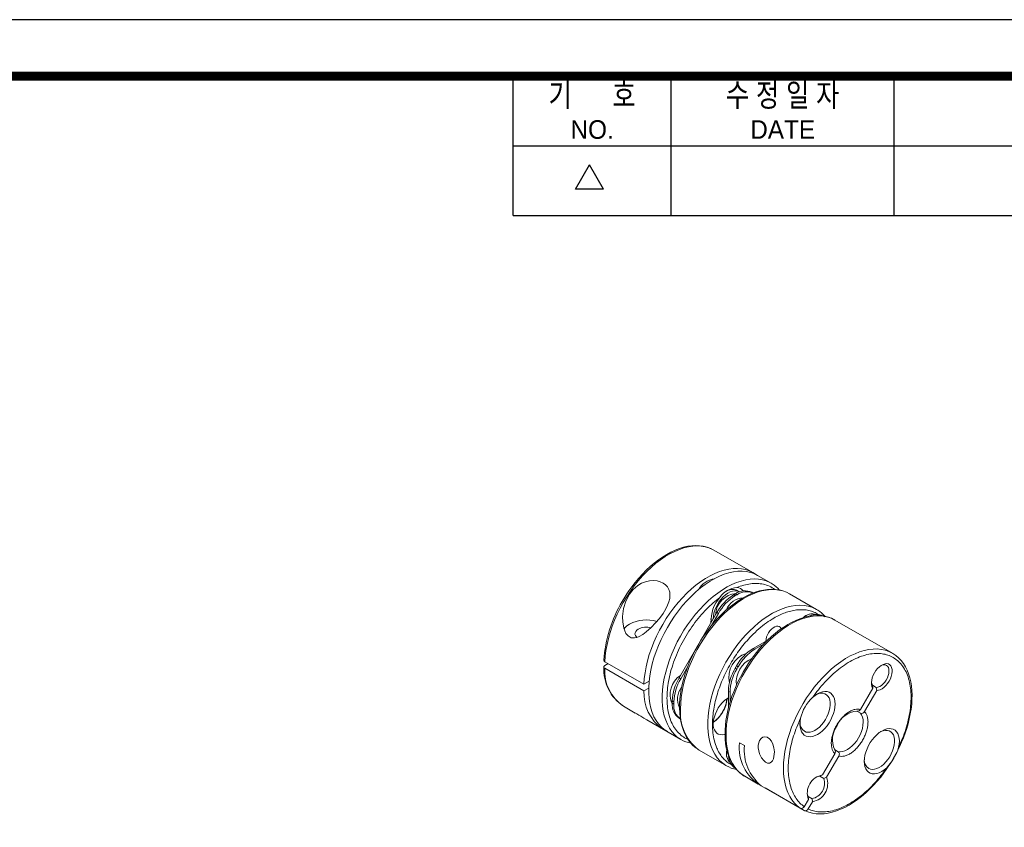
# Model space of a CAD drawing. Header units: millimetres. Extents: x 0 to 297, y 0 to 210.
# Tile 4 of 5: x 149 to 236, y 138 to 210. Entities that reach past the tile are written whole.
import ezdxf
from ezdxf.enums import TextEntityAlignment as Align

# ---------------------------------------------------------------- set-up
doc = ezdxf.new("R2010")
doc.units = ezdxf.units.MM
doc.header["$LTSCALE"] = 5
doc.layers.get('0').update_dxf_attribs({"linetype": 'CONTINUOUS'})
doc.layers.add('D', color=7, linetype='CONTINUOUS')
doc.styles.get("Standard").update_dxf_attribs({"font": 'Gulim.ttf', "width": 0.8, "height": 3})

msp = doc.modelspace()

# ---------------------------------------------------------------- linework, layer by layer
for p, q in [((192.7139, 192.6407), (192.7139, 205)), ((206.7211, 192.6407), (206.7211, 205)), ((226.4959, 192.6407), (226.4959, 205)), ((192.7139, 198.8204), (291.588, 198.8204)), ((198.2565, 194.9765), (199.4924, 197.1172)), ((200.7283, 194.9765), (199.4924, 197.1172)), ((200.7283, 194.9765), (198.2565, 194.9765)), ((192.7139, 192.6407), (291.588, 192.6407))]:
    msp.add_line(p, q)
at = {"color": 7, "linetype": 'Continuous', "lineweight": 15}
for p, q in [((210.495, 162.9737), (210.4433, 163.0027)), ((213.9601, 160.9733), (210.495, 162.9737)), ((213.9376, 160.9342), (213.9601, 160.9733)), ((214.3844, 160.7283), (213.9601, 160.9733)), ((215.5862, 160.0346), (214.3844, 160.7283)), ((215.5862, 160.0346), (215.6857, 159.9742)), ((212.2374, 158.9929), (212.3788, 158.9112)), ((212.4205, 159.0986), (212.562, 159.0169)), ((212.7485, 159.2835), (212.5364, 159.406)), ((213.9987, 159.1616), (213.8853, 159.227)), ((219.6167, 157.7078), (217.2125, 159.0957)), ((207.4353, 151.6498), (210.7726, 157.4301)), ((210.914, 157.3485), (210.2913, 156.27)), ((210.7726, 157.4301), (210.914, 157.3485)), ((219.6167, 157.7078), (219.7163, 157.6474)), ((220.1942, 157.1423), (220.2274, 157.1231)), ((226.3342, 153.8299), (221.2433, 156.7688)), ((213.9996, 154.2552), (215.2801, 154.9944)), ((214.9081, 154.6163), (214.1411, 154.1736)), ((214.1411, 154.1736), (213.9996, 154.2552)), ((200.8439, 153.0685), (204.3087, 151.0683)), ((200.8441, 152.742), (201.1268, 152.9052)), ((204.3087, 150.4968), (200.8439, 152.497)), ((208.2002, 152.6479), (207.5767, 151.5681)), ((212.3952, 152.4905), (212.5367, 152.4089)), ((212.5248, 152.7148), (212.6662, 152.6332)), ((204.3087, 151.0683), (204.7676, 151.3332)), ((207.5767, 151.5681), (207.4353, 151.6498)), ((204.7303, 150.7402), (204.3087, 150.4968)), ((211.7986, 150.4429), (211.94, 150.3613)), ((211.7986, 148.9572), (211.7986, 150.4429)), ((211.94, 150.3613), (211.94, 149.4709)), ((223.5083, 148.8487), (224.5957, 150.7322)), ((224.9457, 150.5301), (223.8583, 148.6466)), ((224.5588, 150.995), (224.5957, 150.7322)), ((224.5588, 150.995), (224.9088, 150.7928)), ((224.9088, 150.7928), (224.9457, 150.5301)), ((206.8143, 149.5998), (206.9557, 149.5181)), ((206.8143, 149.3883), (206.9557, 149.3066)), ((202.4957, 149.1169), (203.5235, 148.5235)), ((223.1785, 148.6879), (223.4941, 148.5058)), ((204.5758, 147.916), (207.5868, 146.1778)), ((207.5484, 147.99), (207.4353, 148.0553)), ((207.4353, 148.0553), (207.5484, 147.99)), ((205.9602, 147.1169), (205.9827, 147.156)), ((205.9602, 147.1169), (206.3844, 146.8719)), ((213.2128, 145.6361), (212.7886, 145.881)), ((209.2132, 145.2389), (209.1136, 145.2994)), ((209.2132, 145.2389), (211.6173, 143.851)), ((220.1476, 143.028), (221.235, 144.9114)), ((221.525, 145.0951), (221.2088, 145.2776)), ((221.585, 144.7093), (220.4976, 142.8259)), ((212.3952, 143.6341), (212.427, 143.6158)), ((213.2437, 142.9122), (214.4458, 142.2182)), ((220.1476, 143.028), (219.9016, 142.9285)), ((220.2516, 142.7264), (219.9016, 142.9285)), ((220.4976, 142.8259), (220.2516, 142.7264)), ((214.6985, 142.0812), (218.1633, 140.081)), ((218.5133, 139.8789), (215.0485, 141.8791)), ((215.0485, 141.8791), (215.0486, 141.8791)), ((218.5256, 140.2186), (218.8957, 140.8595)), ((218.8588, 141.1223), (218.8957, 140.8595)), ((218.8588, 141.1223), (219.2088, 140.9201)), ((219.2457, 140.6574), (218.8756, 140.0165)), ((219.2457, 140.6574), (219.2088, 140.9201))]:
    msp.add_line(p, q, dxfattribs=at)
msp.add_lwpolyline([(297, 210), (0, 210), (0, 0), (297, 0)], close=True)
msp.add_lwpolyline([(292, 205, 0.8, 0.8, 0), (5, 205, 0.8, 0.8, 0), (5, 5, 0.8, 0.8, 0), (292, 5, 0.8, 0.8, 0)], format="xyseb", close=True)
at = {"color": 7, "linetype": 'Continuous', "lineweight": 15, "flags": 128}
for points in [[(210.4433, 163.0027), (210.3902, 163.031), (210.0773, 163.169), (209.745, 163.2682), (209.3949, 163.3281), (209.0291, 163.3484), (208.6495, 163.329), (208.2582, 163.27), (207.8573, 163.1717), (207.449, 163.0346), (207.0355, 162.8596), (206.6191, 162.6475), (206.202, 162.3995), (205.7865, 162.1169), (205.3749, 161.8013), (204.9693, 161.4545), (204.572, 161.0782), (204.1853, 160.6745), (203.811, 160.2457), (203.4514, 159.794), (203.1083, 159.3219), (202.7836, 158.8321), (202.4791, 158.327), (202.1965, 157.8096), (201.9372, 157.2826), (201.7027, 156.7488), (201.4943, 156.2112), (201.3131, 155.6727), (201.16, 155.1363), (201.036, 154.6048), (200.9416, 154.0811), (200.8775, 153.5681), (200.8439, 153.0685)], [(210.4373, 163.0013), (210.2361, 163.1061), (209.9157, 163.2281), (209.5706, 163.3151), (209.2423, 163.3609), (208.9021, 163.3744), (208.5517, 163.3556), (208.1927, 163.3046), (207.8271, 163.2217), (207.4565, 163.1075), (207.0826, 162.9626), (206.7072, 162.788), (206.3319, 162.5847), (205.9583, 162.3537), (205.588, 162.0964), (205.2225, 161.8141), (204.8636, 161.5085), (204.513, 161.1813), (204.1726, 160.835), (203.8448, 160.4725), (203.5328, 160.0987), (203.243, 159.7237), (202.979, 159.3558), (202.7981, 159.0877), (202.6176, 158.8056), (202.3852, 158.418)], [(204.3087, 151.0683), (204.3429, 151.5736), (204.4083, 152.0927), (204.5046, 152.6225), (204.6312, 153.1603), (204.7874, 153.7031), (204.9725, 154.2477), (205.1852, 154.7912), (205.4246, 155.3305), (205.6891, 155.8627), (205.9774, 156.3848), (206.2879, 156.8939), (206.6188, 157.3871), (206.9682, 157.8618), (207.3343, 158.3152), (207.7151, 158.7448), (208.1083, 159.1484), (208.5118, 159.5235), (208.9233, 159.8682), (209.3406, 160.1805), (209.7614, 160.4586), (210.1833, 160.7011), (210.6039, 160.9066), (211.021, 161.0739), (211.4321, 161.2021), (211.8351, 161.2905), (212.2276, 161.3386), (212.6075, 161.3462), (212.9727, 161.3131), (213.3212, 161.2396), (213.6509, 161.1261), (213.9601, 160.9733)], [(214.3844, 160.7283), (214.0743, 160.8816), (213.7436, 160.9952), (213.394, 161.0686), (213.0277, 161.1014), (212.6465, 161.0933), (212.2528, 161.0445), (211.8485, 160.9551), (211.4361, 160.8257), (211.0178, 160.657), (210.5959, 160.45), (210.1729, 160.2058), (209.751, 159.9258), (209.3327, 159.6115), (208.9203, 159.2647), (208.5161, 158.8873), (208.1223, 158.4815), (207.7411, 158.0495), (207.3748, 157.5938), (207.0253, 157.1168), (206.6945, 156.6213), (206.3844, 156.11), (206.0967, 155.5858), (205.8329, 155.0516), (205.5946, 154.5105), (205.3831, 153.9653), (205.1996, 153.4192), (205.045, 152.8753), (204.9203, 152.3365), (204.8262, 151.8059), (204.7631, 151.2864), (204.7315, 150.781), (204.7315, 150.2925), (204.7631, 149.8237), (204.8262, 149.377), (204.9203, 148.9551), (205.045, 148.5603), (205.1996, 148.1948), (205.3831, 147.8606), (205.5946, 147.5596), (205.8329, 147.2936), (206.0967, 147.0639), (206.3844, 146.8719)], [(206.0004, 157.3483), (205.6875, 156.9173), (205.3461, 156.5121), (204.9413, 156.0935), (204.5201, 155.7228), (204.2023, 155.4893), (203.8754, 155.303), (203.6768, 155.2235), (203.4747, 155.1775), (203.1764, 155.197), (202.903, 155.353), (202.7196, 155.5811), (202.6022, 155.8197), (202.5175, 156.0798), (202.431, 156.5803), (202.4187, 157.0946), (202.5037, 157.7784), (202.7039, 158.4399), (203.0305, 159.0627), (203.3655, 159.481), (203.7718, 159.831), (204.0937, 160.0225), (204.4378, 160.1631), (204.796, 160.2469), (205.1536, 160.2714), (205.4694, 160.2408), (205.7625, 160.1621), (206.0134, 160.0436), (206.227, 159.8873), (206.3955, 159.6985), (206.5177, 159.4811), (206.591, 159.2377), (206.6154, 158.9753), (206.5911, 158.69), (206.5217, 158.3958), (206.4024, 158.0738), (206.2456, 157.7531), (206.0004, 157.3483)], [(207.5901, 146.1759), (207.5497, 146.1996), (207.2681, 146.3938), (207.01, 146.6246), (206.7769, 146.8909), (206.5701, 147.191), (206.3907, 147.5235), (206.2397, 147.8865), (206.1179, 148.278), (206.026, 148.6959), (205.9644, 149.1378), (205.9335, 149.6014), (205.9335, 150.0842), (205.9644, 150.5834), (206.026, 151.0965), (206.1179, 151.6205), (206.2397, 152.1526), (206.3907, 152.69), (206.5701, 153.2296), (206.7769, 153.7685), (207.01, 154.3038), (207.2681, 154.8326), (207.5497, 155.352), (207.8534, 155.8591), (208.1775, 156.3511), (208.5202, 156.8254), (208.8796, 157.2795), (209.2539, 157.7107), (209.6408, 158.1168), (210.0384, 158.4955), (210.4445, 158.8447), (210.8568, 159.1627), (211.273, 159.4475), (211.691, 159.6977), (212.1084, 159.912), (212.523, 160.089), (212.9325, 160.2279), (213.3346, 160.3279), (213.7271, 160.3885), (214.108, 160.4093), (214.4751, 160.3902), (214.8264, 160.3313), (215.16, 160.233), (215.4741, 160.0958), (215.5862, 160.0346)], [(207.556, 148.9017), (207.5714, 149.393), (207.6177, 149.8995), (207.6945, 150.4184), (207.8015, 150.9469), (207.938, 151.482), (208.1033, 152.0208), (208.2965, 152.5605), (208.5166, 153.0979), (208.7623, 153.6304), (209.0324, 154.1548), (209.3252, 154.6684), (209.6393, 155.1683), (209.973, 155.6518), (210.3243, 156.1163), (210.6914, 156.5592), (211.0722, 156.9781), (211.4648, 157.3708), (211.8669, 157.735), (212.2763, 158.0689), (212.6909, 158.3705), (213.1083, 158.6382), (213.5263, 158.8706), (213.9426, 159.0663), (214.3549, 159.2244), (214.7609, 159.344), (215.1585, 159.4243), (215.5455, 159.465), (215.9197, 159.4659), (216.2792, 159.4269), (216.6219, 159.3482), (216.9459, 159.2303), (217.2125, 159.0957)], [(217.2077, 159.0958), (216.9536, 159.2282), (216.6332, 159.3501), (216.2881, 159.4371), (215.9598, 159.4829), (215.6196, 159.4965), (215.2692, 159.4777), (214.9102, 159.4267), (214.5446, 159.3438), (214.174, 159.2296), (213.8001, 159.0847), (213.4247, 158.9101), (213.0494, 158.7067), (212.6758, 158.4758), (212.3055, 158.2185), (211.94, 157.9362), (211.5811, 157.6305), (211.2305, 157.3034), (210.8901, 156.957), (210.5623, 156.5945), (210.2503, 156.2208), (209.9605, 155.8458), (209.6965, 155.4779), (209.5156, 155.2098), (209.3351, 154.9276), (209.1027, 154.54)], [(212.7804, 159.2638), (212.6925, 159.3123), (212.5289, 159.3618), (212.3482, 159.371), (212.1546, 159.3395), (211.9527, 159.2682), (211.7472, 159.1586), (211.5428, 159.0134), (211.3445, 158.836), (211.1568, 158.6304), (210.9842, 158.4017), (210.8306, 158.155), (210.6997, 157.8962), (210.5946, 157.6314), (210.5177, 157.3667), (210.4709, 157.1083), (210.4552, 156.8804)], [(211.6206, 143.8491), (211.5802, 143.8729), (211.2986, 144.067), (211.0405, 144.2979), (210.8075, 144.5641), (210.6007, 144.8643), (210.4213, 145.1968), (210.2702, 145.5597), (210.1484, 145.9512), (210.0565, 146.3691), (209.9949, 146.811), (209.964, 147.2746), (209.964, 147.7574), (209.9949, 148.2567), (210.0565, 148.7697), (210.1484, 149.2937), (210.2702, 149.8259), (210.4213, 150.3632), (210.6007, 150.9028), (210.8075, 151.4418), (211.0405, 151.9771), (211.2986, 152.5059), (211.5802, 153.0252), (211.8839, 153.5323), (212.208, 154.0244), (212.5507, 154.4987), (212.9101, 154.9527), (213.2844, 155.3839), (213.6713, 155.79), (214.0689, 156.1687), (214.475, 156.518), (214.8873, 156.8359), (215.3036, 157.1208), (215.7215, 157.371), (216.139, 157.5852), (216.5535, 157.7623), (216.963, 157.9012), (217.3651, 158.0012), (217.7576, 158.0617), (218.1385, 158.0825), (218.5056, 158.0635), (218.8569, 158.0046), (219.1905, 157.9063), (219.5046, 157.769), (219.6167, 157.7078)], [(221.2433, 156.7688), (220.937, 156.9204), (220.6105, 157.0334), (220.2656, 157.1072), (219.9042, 157.1412), (219.5283, 157.1354), (219.1399, 157.0897), (218.7411, 157.0044), (218.3341, 156.88), (217.9212, 156.7171), (217.5046, 156.5167), (217.0866, 156.2799), (216.6694, 156.0078), (216.2553, 155.7021), (215.8467, 155.3644), (215.4456, 154.9965), (215.0544, 154.6004), (214.6752, 154.1783), (214.31, 153.7326), (213.9608, 153.2656), (213.6295, 152.7799), (213.3179, 152.2781), (213.0278, 151.763), (212.7608, 151.2374), (212.5182, 150.7042), (212.3014, 150.1663), (212.1116, 149.6266), (211.9498, 149.088), (211.817, 148.5536), (211.7138, 148.0262), (211.6407, 147.5087), (211.5983, 147.004), (211.5867, 146.5147), (211.606, 146.0436), (211.6561, 145.5933), (211.7368, 145.1661), (211.8474, 144.7645), (211.9876, 144.3905), (212.1565, 144.0464), (212.3531, 143.7339), (212.5765, 143.4548), (212.8253, 143.2105), (213.0983, 143.0024), (213.2437, 142.9122)], [(221.231, 156.7728), (220.9841, 156.9014), (220.6637, 157.0234), (220.3186, 157.1104), (219.9903, 157.1562), (219.6501, 157.1697), (219.2997, 157.1509), (218.9407, 157.0999), (218.5751, 157.017), (218.2045, 156.9028), (217.8306, 156.7579), (217.4552, 156.5833), (217.0799, 156.38), (216.7063, 156.149), (216.336, 155.8917), (215.9706, 155.6094), (215.6117, 155.3038), (215.261, 154.9766), (214.9206, 154.6302), (214.5928, 154.2678), (214.2808, 153.894), (213.991, 153.519), (213.727, 153.1511), (213.5461, 152.883), (213.3656, 152.6009), (213.1332, 152.2133)], [(203.6903, 155.2297), (203.6244, 155.2937), (203.5495, 155.4064), (203.5168, 155.5256), (203.5277, 155.6461), (203.5818, 155.7627), (203.6768, 155.8702), (203.8083, 155.964)], [(215.122, 154.9025), (215.1375, 155.0817), (215.1832, 155.2705), (215.2571, 155.461), (215.356, 155.6449), (215.4756, 155.8143), (215.6106, 155.9617), (215.7552, 156.0807), (215.903, 156.166), (216.0476, 156.214), (216.1827, 156.2225), (216.3023, 156.1912), (216.4012, 156.1214), (216.4751, 156.0163), (216.4834, 155.9987)], [(209.1027, 154.54), (208.8257, 154.0359), (208.7205, 153.8301), (208.5542, 153.4859), (208.3932, 153.1262), (208.234, 152.7387), (208.0831, 152.3336), (207.9441, 151.916), (207.8197, 151.4902), (207.712, 151.0599), (207.6226, 150.6283), (207.5527, 150.1982), (207.5033, 149.772), (207.4751, 149.352), (207.4686, 148.9404), (207.4843, 148.539), (207.5225, 148.1496), (207.5834, 147.7739), (207.6673, 147.4135), (207.7742, 147.07), (207.9043, 146.7447), (208.0575, 146.4392), (208.2341, 146.1549), (208.4341, 145.8933), (208.6576, 145.656), (208.9049, 145.4444), (209.108, 145.3069)], [(218.1633, 140.081), (217.8931, 140.2919), (217.647, 140.5388), (217.4264, 140.8203), (217.2325, 141.1348), (217.0663, 141.4807), (216.9288, 141.8561), (216.8207, 142.2589), (216.7425, 142.687), (216.6948, 143.1379), (216.6777, 143.6094), (216.6914, 144.0987), (216.7358, 144.6033), (216.8106, 145.1204), (216.9155, 145.6472), (217.0498, 146.1808), (217.2128, 146.7183), (217.4038, 147.2568), (217.6215, 147.7933), (217.8648, 148.3251), (218.1325, 148.849), (218.423, 149.3624), (218.7348, 149.8624), (219.0661, 150.3463), (219.4153, 150.8115), (219.7803, 151.2554), (220.1591, 151.6757), (220.5499, 152.0699), (220.9503, 152.4361), (221.3582, 152.7722), (221.7715, 153.0763), (222.1878, 153.3469), (222.6049, 153.5825), (223.0206, 153.7816), (223.4325, 153.9434), (223.8384, 154.0669), (224.2362, 154.1515), (224.6236, 154.1966), (224.9986, 154.202), (225.3591, 154.1677), (225.7032, 154.094), (226.0289, 153.9811), (226.3156, 153.8405)], [(226.4446, 144.5288), (226.7217, 145.0329), (226.8269, 145.2387), (226.9932, 145.5829), (227.1542, 145.9426), (227.3134, 146.3301), (227.4643, 146.7352), (227.6033, 147.1528), (227.7276, 147.5786), (227.8353, 148.0089), (227.9247, 148.4405), (227.9946, 148.8707), (228.0441, 149.2968), (228.0723, 149.7168), (228.0788, 150.1284), (228.0631, 150.5298), (228.0249, 150.9192), (227.9639, 151.2949), (227.8801, 151.6553), (227.7731, 151.9988), (227.6431, 152.3241), (227.4898, 152.6296), (227.3132, 152.9139), (227.1132, 153.1755), (226.8897, 153.4129), (226.6424, 153.6244), (226.3711, 153.8082), (226.3126, 153.8387)], [(226.3156, 153.8405), (226.3345, 153.8297), (226.3342, 153.8299)], [(224.5957, 150.7322), (224.5263, 150.8713), (224.4867, 151.0392), (224.4782, 151.2303), (224.5011, 151.4379), (224.5546, 151.655), (224.6368, 151.8742), (224.745, 152.0879), (224.8755, 152.2889), (225.0237, 152.4703), (225.1847, 152.6259), (225.353, 152.7505), (225.5227, 152.8396), (225.6881, 152.8904), (225.8436, 152.901), (225.9838, 152.8711), (226.1039, 152.8017), (226.1999, 152.6952), (226.2685, 152.5552), (226.3072, 152.3866), (226.3149, 152.195), (226.2911, 151.987), (226.2368, 151.7698), (226.1539, 151.5507), (226.045, 151.3372), (225.914, 151.1366), (225.7653, 150.9558), (225.6041, 150.801), (225.4357, 150.6774), (225.266, 150.5892), (225.1008, 150.5396), (224.9457, 150.5301)], [(224.9088, 150.7928), (225.055, 150.8135), (225.2093, 150.8739), (225.3655, 150.9715), (225.5172, 151.1025), (225.6583, 151.2615), (225.7832, 151.4422), (225.8867, 151.6371), (225.9647, 151.8385), (226.0141, 152.0383), (226.0329, 152.2283), (226.0203, 152.4009), (225.9767, 152.5491), (225.9041, 152.6669), (225.8052, 152.7496), (225.6842, 152.7939), (225.5458, 152.7979), (225.3957, 152.7615), (225.3228, 152.7308)], [(200.8439, 152.497), (200.7857, 152.5444), (200.7579, 152.6002), (200.7637, 152.6583), (200.8025, 152.712), (200.8441, 152.742)], [(213.1332, 152.2133), (212.8562, 151.7091), (212.751, 151.5034), (212.5847, 151.1591), (212.4237, 150.7994), (212.2645, 150.4119), (212.1136, 150.0068), (211.9746, 149.5892), (211.8502, 149.1634), (211.7425, 148.7331), (211.6531, 148.3015), (211.5832, 147.8714), (211.5338, 147.4452), (211.5056, 147.0253), (211.4991, 146.6136), (211.5148, 146.2122), (211.553, 145.8228), (211.614, 145.4472), (211.6978, 145.0868), (211.8047, 144.7432), (211.9348, 144.418), (212.0881, 144.1125), (212.2646, 143.8282), (212.4646, 143.5666), (212.6882, 143.3292), (212.9354, 143.1177), (213.2068, 142.9338), (213.2781, 142.8967)], [(224.4804, 151.2715), (224.5036, 151.1319), (224.5588, 150.995)], [(219.2648, 149.9013), (219.4816, 150.0798), (219.7027, 150.2247), (219.9236, 150.333), (220.14, 150.4027), (220.3473, 150.4322), (220.5415, 150.4209), (220.7185, 150.3692), (220.8748, 150.278), (221.0072, 150.1492), (221.113, 149.9855), (221.19, 149.79), (221.2368, 149.5669), (221.2523, 149.3206), (221.2362, 149.0561), (221.1889, 148.7788), (221.1113, 148.4943), (221.005, 148.2084), (220.8722, 147.9269), (220.7155, 147.6555), (220.5382, 147.3997), (220.3437, 147.1648), (220.1361, 146.9553), (219.9197, 146.7757), (219.6987, 146.6296), (219.4776, 146.5199), (219.261, 146.4488), (219.0532, 146.4179), (218.8585, 146.4276), (218.6808, 146.4779), (218.5237, 146.5677), (218.3904, 146.6952), (218.2836, 146.8577), (218.2055, 147.0521), (218.1577, 147.2743), (218.141, 147.5199), (218.156, 147.7838), (218.2021, 148.0607)], [(218.5345, 146.9018), (218.6907, 146.8374), (218.8654, 146.813), (219.0547, 146.8293), (219.254, 146.8858), (219.4588, 146.9813), (219.6641, 147.1135), (219.8653, 147.2793), (220.0575, 147.4748), (220.2363, 147.6954), (220.3974, 147.9361), (220.5372, 148.191), (220.6523, 148.4543), (220.74, 148.7198), (220.7983, 148.9812), (220.8258, 149.2325), (220.8219, 149.4677), (220.7866, 149.6813), (220.7208, 149.8684), (220.626, 150.0245), (220.5045, 150.1459), (220.359, 150.2299), (220.1931, 150.2745), (220.0105, 150.2785), (219.8156, 150.242), (219.613, 150.1658), (219.5865, 150.1531)], [(211.4993, 146.645), (211.4426, 146.6287), (211.249, 146.5973), (211.0683, 146.6064), (210.9048, 146.656), (210.7621, 146.7448), (210.6438, 146.8707), (210.5525, 147.0309), (210.4905, 147.2215), (210.4591, 147.4381), (210.4591, 147.6757), (210.4905, 147.9285), (210.5525, 148.1908), (210.6438, 148.4563), (210.7621, 148.7189), (210.9048, 148.9724), (211.0683, 149.2108), (211.249, 149.4286), (211.4426, 149.6207), (211.6445, 149.7824), (211.7986, 149.8816)], [(203.5239, 148.5243), (203.5168, 148.5285), (203.5734, 148.5039), (203.6852, 148.4463), (203.8602, 148.3471), (204.0431, 148.2374), (204.2995, 148.0807), (204.5764, 147.917)], [(223.4941, 148.5058), (223.6052, 148.352), (223.6858, 148.1634), (223.734, 147.9446), (223.7487, 147.7008), (223.7294, 147.4378), (223.6767, 147.162), (223.5919, 146.8799), (223.4769, 146.5983), (223.3345, 146.324), (223.1682, 146.0636), (222.9818, 145.8232), (222.78, 145.6087), (222.5674, 145.4252), (222.3493, 145.277), (222.1308, 145.1679), (221.9172, 145.1002), (221.7137, 145.0758), (221.525, 145.0951)], [(225.8285, 143.6567), (225.6117, 143.4783), (225.3906, 143.3334), (225.1697, 143.225), (224.9533, 143.1554), (224.746, 143.1259), (224.5518, 143.1371), (224.3748, 143.1889), (224.2185, 143.28), (224.0861, 143.4088), (223.9803, 143.5726), (223.9033, 143.768), (223.8565, 143.9912), (223.841, 144.2375), (223.8571, 144.502), (223.9044, 144.7793), (223.982, 145.0638), (224.0883, 145.3496), (224.2211, 145.6311), (224.3778, 145.9025), (224.5552, 146.1583), (224.7496, 146.3933), (224.9572, 146.6027), (225.1736, 146.7823), (225.3947, 146.9285), (225.6157, 147.0382), (225.8323, 147.1092), (226.0401, 147.1402), (226.2348, 147.1304), (226.4125, 147.0802), (226.5696, 146.9904), (226.7029, 146.8629), (226.8097, 146.7003), (226.8878, 146.506), (226.9356, 146.2838), (226.9523, 146.0382), (226.9373, 145.7743), (226.8912, 145.4973)], [(224.2345, 143.6102), (224.3907, 143.5458), (224.5654, 143.5214), (224.7547, 143.5377), (224.954, 143.5942), (225.1588, 143.6897), (225.3641, 143.8219), (225.5653, 143.9877), (225.7575, 144.1832), (225.9363, 144.4038), (226.0974, 144.6445), (226.2372, 144.8994), (226.3523, 145.1627), (226.44, 145.4282), (226.4983, 145.6896), (226.5258, 145.9409), (226.5219, 146.1761), (226.4866, 146.3897), (226.4208, 146.5768), (226.326, 146.7329), (226.2045, 146.8543), (226.059, 146.9383), (225.8931, 146.9829), (225.7105, 146.9869), (225.5156, 146.9504), (225.313, 146.8742), (225.2865, 146.8615)], [(215.8635, 144.8644), (215.7824, 144.4718), (215.7023, 144.296), (215.5961, 144.161), (215.4309, 144.0709), (215.2683, 144.0749), (215.0829, 144.1631), (214.9259, 144.3002), (214.745, 144.5365), (214.5601, 144.9164), (214.4856, 145.1731), (214.4479, 145.4278), (214.4493, 145.6808), (214.4864, 145.8911), (214.5582, 146.0799), (214.738, 146.3051), (214.8573, 146.3759), (214.9909, 146.4108), (215.2365, 146.3742), (215.4462, 146.2387), (215.6179, 146.0306), (215.7498, 145.7623), (215.8374, 145.4411), (215.8719, 145.0756), (215.8635, 144.8644)], [(211.656, 145.2258), (211.6514, 145.1909), (211.6356, 144.945)], [(218.5491, 139.8639), (218.5937, 139.8407), (218.9142, 139.7187), (219.2592, 139.6317), (219.5875, 139.5859), (219.9277, 139.5723), (220.2782, 139.5911), (220.6371, 139.6421), (221.0028, 139.725), (221.3734, 139.8393), (221.7472, 139.9841), (222.1226, 140.1587), (222.4979, 140.3621), (222.8716, 140.593), (223.2419, 140.8504), (223.6073, 141.1326), (223.9662, 141.4383), (224.3168, 141.7654), (224.6572, 142.1118), (224.9851, 142.4743), (225.2971, 142.848), (225.5869, 143.223), (225.8509, 143.5909), (226.0318, 143.859), (226.2123, 144.1412), (226.4446, 144.5288)], [(219.6228, 142.8582), (219.7505, 142.9065), (219.9016, 142.9285)], [(218.8588, 141.1223), (218.8023, 141.2642), (218.7804, 141.3988)]]:
    msp.add_lwpolyline(points, dxfattribs=at)
at = {"color": 7, "linetype": 'Continuous', "lineweight": 15}
for centre, radius, start, end in [((210.8572, 158.4815), 1.9739, 98.489168, 150.509747), ((214.3181, 157.7275), 2.6267, 40.384281, 58.478796), ((212.6523, 157.1319), 2.003, 95.150015, 177.482731), ((214.5892, 155.3206), 4.3607, 122.63657, 151.069914), ((214.7306, 155.239), 4.3607, 122.63657, 151.069914), ((212.6695, 157.7024), 1.9459, 93.517743, 146.476881), ((212.1463, 158.5016), 0.9849, 66.666786, 124.656086), ((216.0044, 152.679), 7.3522, 119.173241, 120.821382), ((216.1458, 152.5974), 7.3522, 119.173241, 120.821382), ((213.2661, 157.8728), 1.4891, 65.42627, 124.597504), ((212.5165, 158.8832), 0.7622, 37.84448, 87.475145), ((213.4075, 157.7912), 1.4891, 65.42627, 124.597504), ((212.3026, 152.4611), 11.5689, 149.008734, 176.361694), ((213.4248, 156.6746), 3.1739, 138.513838, 182.574017), ((213.2005, 157.0416), 1.7061, 92.915796, 158.220429), ((219.2379, 156.1983), 1.12, 72.384376, 136.304533), ((219.2497, 156.1618), 1.1514, 73.491141, 134.163252), ((219.6213, 155.9179), 1.3518, 64.925075, 116.374714), ((218.3486, 155.4007), 2.6267, 40.384273, 58.478799), ((219.837, 156.1252), 1.06, 61.941334, 81.658134), ((203.6492, 155.2401), 1.3261, 117.81062, 146.998892), ((204.5263, 153.497), 3.2773, 73.548853, 117.156727), ((211.6163, 156.9577), 1.3722, 183.697398, 195.203847), ((204.5194, 154.5834), 1.553, 74.753178, 117.250875), ((214.0271, 151.6978), 2.1973, 106.818692, 193.183981), ((216.2748, 150.6006), 4.3049, 121.90335, 150.585635), ((216.4162, 150.5189), 4.3049, 121.90335, 150.585635), ((200.8966, 153.1952), 0.1372, 179.970867, 247.412653), ((214.8447, 151.2259), 2.3499, 114.320351, 185.699755), ((204.7449, 152.4149), 3.9911, 177.098881, 235.560811), ((204.6125, 152.245), 3.7771, 176.174412, 235.912586), ((216.1018, 150.2998), 4.3055, 149.415044, 178.094702), ((216.2432, 150.2181), 4.3055, 149.415044, 178.094702), ((224.1554, 145.8504), 13.5053, 149.450633, 150.549535), ((224.2968, 145.7687), 13.5053, 149.450633, 150.549535), ((208.6681, 150.1606), 2.0305, 123.18952, 204.181791), ((211.171, 149.399), 4.3613, 148.9308, 177.361548), ((211.3124, 149.3174), 4.3613, 148.9308, 177.361548), ((208.201, 150.3052), 3.897, 177.181902, 234.898751), ((209.0043, 149.738), 1.725, 141.504536, 206.204515), ((208.2989, 149.2688), 1.4895, 175.400473, 234.561345), ((214.1757, 149.494), 7.3622, 179.176977, 180.823023), ((208.4404, 149.1872), 1.4895, 175.400473, 234.561345), ((214.3171, 149.4124), 7.3622, 179.176977, 180.823023), ((209.0251, 150.0019), 2.6632, 328.688191, 355.470737), ((221.5867, 147.3337), 3.4618, 132.122924, 167.877099), ((211.6617, 148.539), 4.1217, 174.951966, 231.814121), ((208.8871, 149.9675), 2.765, 304.999583, 330.783361), ((223.3318, 146.6522), 2.036, 93.780093, 157.985061), ((223.2543, 148.9625), 0.2782, 258.603588, 335.872738), ((223.6066, 148.7561), 0.2745, 245.80936, 336.488062), ((219.0495, 147.6456), 0.9047, 179.343802, 235.30109), ((223.1424, 146.1512), 2.117, 143.334022, 204.871167), ((208.9991, 148.5768), 2.7814, 239.599917, 259.253239), ((216.6083, 145.4246), 3.8469, 173.187031, 239.631944), ((212.8028, 144.9539), 1.1811, 165.638043, 225.83361), ((212.6059, 144.8536), 0.9746, 174.619113, 230.031509), ((217.3534, 145.2786), 4.156, 175.066075, 230.296779), ((220.9921, 145.0753), 0.293, 325.999949, 38.984297), ((221.3515, 144.8705), 0.2838, 325.390922, 52.315592), ((222.191, 146.9839), 4.9296, 317.550864, 342.449167), ((213.2272, 144.7751), 1.4121, 184.746958, 233.899529), ((224.7495, 144.354), 0.9047, 179.343841, 235.301052), ((213.0296, 146.25), 2.7814, 239.599916, 259.253243), ((220.4077, 141.4322), 1.6169, 99.25601, 200.74399), ((218.8993, 142.303), 1.4171, 282.616761, 17.383186), ((218.9856, 142.2532), 1.6169, 279.255888, 20.744103), ((218.2721, 140.3404), 0.2813, 247.257027, 334.339672), ((218.6264, 140.1268), 0.2725, 245.485454, 336.111245)]:
    msp.add_arc(centre, radius, start, end, dxfattribs=at)
for points, knots in [([(212.5501, 159.6447), (212.7515, 159.7209), (213.1596, 159.875), (213.7586, 159.9954), (214.3482, 160.0287), (214.9126, 159.9568), (215.4423, 159.7866), (215.7481, 159.5856), (215.9008, 159.4853)], [0, 0, 0, 0, 0.1575176, 0.3189868, 0.4843303, 0.6552344, 0.8278321, 1, 1, 1, 1]), ([(206.3539, 149.8406), (206.3606, 150.0804), (206.3741, 150.5661), (206.4847, 151.3463), (206.6669, 152.1678), (206.9292, 153.0206), (207.2692, 153.8871), (207.6809, 154.7448), (208.1559, 155.5754), (208.6837, 156.3616), (209.2491, 157.0848), (209.8384, 157.7322), (210.4375, 158.3036), (210.8457, 158.6206), (211.0472, 158.7771)], [0, 0, 0, 0, 0.0786181, 0.1592083, 0.2417324, 0.3270317, 0.4131764, 0.4999998, 0.5867818, 0.6729256, 0.7582674, 0.8407486, 0.9213608, 1, 1, 1, 1]), ([(210.3844, 147.5138), (210.3888, 147.7081), (210.3975, 148.0967), (210.4698, 148.7201), (210.5879, 149.3713), (210.7612, 150.0571), (210.9863, 150.7584), (211.2661, 151.4729), (211.5954, 152.1842), (211.9723, 152.884), (212.3899, 153.5604), (212.8412, 154.2011), (213.3202, 154.8009), (213.8681, 155.4052), (214.4844, 155.9909), (215.1582, 156.5254), (215.7738, 156.9241), (216.3272, 157.2144), (216.831, 157.4248), (217.336, 157.579), (217.8433, 157.6721), (218.3378, 157.6974), (218.8174, 157.6518), (219.2662, 157.528), (219.5917, 157.3919), (219.7512, 157.2757), (219.7866, 157.2498)], [0, 0, 0, 0, 0.0383612, 0.0767078, 0.1173502, 0.1580212, 0.2003581, 0.2427237, 0.2859614, 0.3292283, 0.3724662, 0.4157332, 0.45807, 0.5004358, 0.5545963, 0.6072899, 0.6584116, 0.6967511, 0.7351195, 0.775762, 0.8164328, 0.8587698, 0.9011354, 0.9443731, 0.9876401, 1, 1, 1, 1]), ([(219.2648, 149.9013), (219.432, 150.134), (219.7704, 150.6051), (220.3321, 151.259), (220.937, 151.8722), (221.5797, 152.4243), (222.2478, 152.9006), (222.9243, 153.2855), (223.5951, 153.5705), (224.246, 153.75), (224.8607, 153.8229), (225.4291, 153.794), (225.9431, 153.6713), (226.4049, 153.4615), (226.8174, 153.1664), (227.1806, 152.7824), (227.4897, 152.3046), (227.7339, 151.7357), (227.9038, 151.0821), (227.9923, 150.3587), (227.9972, 149.5802), (227.9187, 148.7634), (227.7619, 147.9307), (227.5333, 147.1003), (227.2477, 146.2868), (227.009, 145.7583), (226.8912, 145.4973)], [0, 0, 0, 0, 0.0393195, 0.0796256, 0.1208663, 0.1635372, 0.206609, 0.25, 0.2934118, 0.336484, 0.3791338, 0.4203959, 0.4607071, 0.5, 0.5393143, 0.5796257, 0.6208663, 0.6635373, 0.7066091, 0.7500001, 0.7934118, 0.8364841, 0.8791338, 0.9203958, 0.960691, 1, 1, 1, 1]), ([(208.2143, 146.1869), (208.1983, 146.1921), (208.0047, 146.2553), (207.6845, 146.4752), (207.2684, 146.8488), (206.9295, 147.325), (206.6669, 147.8743), (206.4848, 148.4858), (206.374, 149.1381), (206.3606, 149.6084), (206.3539, 149.8406)], [0, 0, 0, 0, 0.0130943, 0.1591121, 0.3050596, 0.4499341, 0.59346, 0.732175, 0.8677467, 1, 1, 1, 1]), ([(211.6487, 149.7722), (211.6457, 149.713), (211.6376, 149.5588), (211.5842, 149.3354), (211.516, 149.1207), (211.4283, 148.8972), (211.2904, 148.6233), (211.0883, 148.315), (210.8618, 148.0513), (210.6535, 147.8547), (210.5237, 147.7705), (210.4739, 147.7381)], [0, 0, 0, 0, 0.0821388, 0.2138908, 0.2858873, 0.3570751, 0.4998634, 0.6428598, 0.785648, 0.9176602, 1, 1, 1, 1]), ([(221.235, 144.9114), (221.1837, 144.9715), (221.0811, 145.0917), (220.9788, 145.3421), (220.9199, 145.6387), (220.9162, 145.9818), (220.9654, 146.3507), (221.0666, 146.7261), (221.2104, 147.095), (221.391, 147.4462), (221.6049, 147.7784), (221.8523, 148.0872), (222.127, 148.3627), (222.4217, 148.5896), (222.7208, 148.7581), (223.007, 148.8554), (223.2751, 148.8921), (223.4305, 148.8632), (223.5083, 148.8487)], [0, 0, 0, 0, 0.0604989, 0.1209543, 0.1854369, 0.2499986, 0.3144812, 0.379043, 0.439481, 0.4999993, 0.5604375, 0.6209559, 0.6854382, 0.7499998, 0.8144828, 0.8790442, 0.9394614, 1, 1, 1, 1]), ([(223.8583, 148.6466), (223.9096, 148.5865), (224.0122, 148.4664), (224.1145, 148.216), (224.1734, 147.9193), (224.1771, 147.5763), (224.1279, 147.2074), (224.0267, 146.8319), (223.8829, 146.4631), (223.7023, 146.1119), (223.4884, 145.7797), (223.241, 145.4709), (222.9663, 145.1954), (222.6716, 144.9684), (222.3725, 144.8), (222.0863, 144.7027), (221.8182, 144.666), (221.6628, 144.6949), (221.585, 144.7093)], [0, 0, 0, 0, 0.06049891, 0.12095431, 0.18543693, 0.24999865, 0.31448122, 0.37904295, 0.43948102, 0.4999993, 0.56043746, 0.6209559, 0.68543815, 0.74999977, 0.81448278, 0.87904417, 0.93946138, 1, 1, 1, 1]), ([(212.08, 143.9417), (212.0461, 143.9569), (211.8721, 144.0344), (211.5975, 144.2451), (211.2657, 144.5716), (210.9865, 144.9643), (210.7367, 145.4525), (210.5389, 146.05), (210.4081, 146.7526), (210.3922, 147.2626), (210.3844, 147.5138)], [0, 0, 0, 0, 0.0308084, 0.1581102, 0.2854983, 0.4101481, 0.5348823, 0.6943438, 0.8494669, 1, 1, 1, 1]), ([(218.5256, 140.2186), (218.393, 140.3208), (218.1286, 140.5246), (217.8008, 140.9314), (217.5248, 141.4147), (217.3099, 141.9815), (217.1641, 142.6287), (217.0947, 143.3389), (217.1035, 144.0985), (217.1899, 144.8921), (217.3483, 145.6945), (217.5715, 146.4927), (217.85, 147.282), (218.0845, 147.8006), (218.2021, 148.0607)], [0, 0, 0, 0, 0.0809608, 0.1613762, 0.2422706, 0.3274861, 0.4134477, 0.5000005, 0.5865967, 0.6725575, 0.7577303, 0.8386455, 0.919061, 1, 1, 1, 1]), ([(225.8285, 143.6567), (225.662, 143.4247), (225.3301, 142.9622), (224.7857, 142.3264), (224.206, 141.7341), (223.5904, 141.1957), (222.9463, 140.7242), (222.2929, 140.3369), (221.6432, 140.042), (221.0099, 139.8447), (220.4116, 139.7475), (219.8552, 139.7451), (219.3391, 139.8256), (219.0304, 139.9527), (218.8756, 140.0165)], [0, 0, 0, 0, 0.0809608, 0.1613761, 0.2422708, 0.327486, 0.4134478, 0.5000004, 0.5865968, 0.6725577, 0.7577304, 0.8386457, 0.919061, 1, 1, 1, 1])]:
    msp.add_open_spline(points, degree=3, knots=knots, dxfattribs=at)

# ---------------------------------------------------------------- texts
at = {"layer": 'D', "width": 0.8}
for s, p in [('기      호', (199.7175, 203.3521)), ('수 정 일 자', (216.6085, 203.3521))]:
    msp.add_text(s, height=2.05988, dxfattribs=at).set_placement(p, align=Align.MIDDLE)
at = {"layer": 'D'}
for s, p in [('NO.', (199.7175, 200.2623)), ('DATE', (216.6085, 200.2623))]:
    msp.add_text(s, height=1.6479, dxfattribs=at).set_placement(p, align=Align.MIDDLE)

doc.saveas('drawing.dxf')
